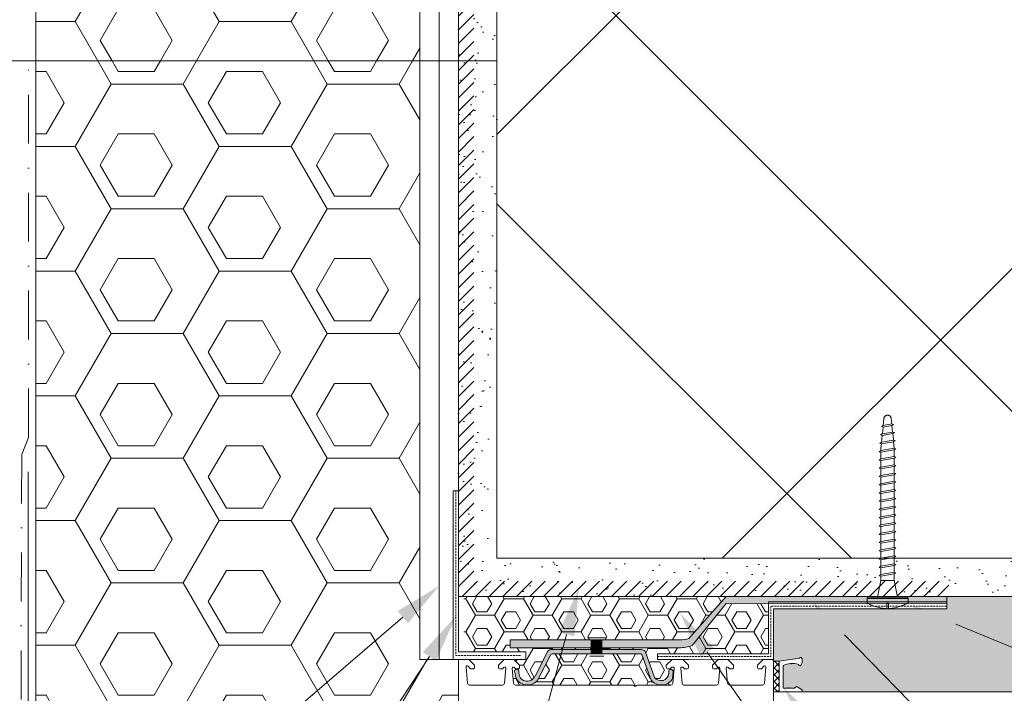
# Model space of a CAD drawing. Header units: millimetres. Extents: x -256498 to -248402, y 35117 to 38243.
# Tile 7 of 19: x -254318 to -254062, y 36894 to 37069. Entities that reach past the tile are written whole.
import ezdxf
from ezdxf.xclip import XClip

# ---------------------------------------------------------------- set-up
doc = ezdxf.new("R2010")
doc.units = ezdxf.units.MM
doc.header["$MEASUREMENT"] = 0
doc.header["$XCLIPFRAME"] = 0
for name, pattern in [('DASHED', [19.05, 12.7, -6.35]), ('VÝZTUŽNÁ_SÍŤ', [25.4, 12.7, -6.35, 0, -6.35]), ('ČÁRKOVANÁ', [0.75, 0.5, -0.25])]:
    doc.linetypes.add(name, pattern=pattern)
for name, color, linetype in [('POHLED ZÁPADNÍ_1_DEK_Kotvení', 7, 'Continuous'), ('POHLED ZÁPADNÍ_1_DEK_KÓTY', 7, 'Continuous'), ('POHLED ZÁPADNÍ_1_DEK_Penetrace', 7, 'Continuous'), ('POHLED ZÁPADNÍ_1_DEK_Plechy', 7, 'Continuous'), ('POHLED ZÁPADNÍ_1_DEK_SLABA', 7, 'Continuous'), ('POHLED ZÁPADNÍ_1_DEK_Spojeni', 7, 'Continuous'), ('POHLED ZÁPADNÍ_1_DEK_Textilie', 7, 'Continuous'), ('POHLED ZÁPADNÍ_1_DEK_Výztužná síť', 7, 'Continuous'), ('POHLED ZÁPADNÍ_1_DEK_WinDEK', 7, 'Continuous'), ('POHLED ZÁPADNÍ_1_DEK_ŠRAFY', 7, 'Continuous')]:
    doc.layers.add(name, color=color, linetype=linetype)
doc.linetypes.add('LEPENÍ', pattern='A,0,[2,Detail č.6 ŘEZ OKNEM - NADPRAŽÍ II_1.Shx,S=0.060476,R=0,X=0,Y=0],-7.62,0', length=7.62)
pattern_1 = [(232.5, (-406197.75, 13145.779), (-9.63411885, 0.3149668), [0, -7.6, 0, -8.5, 0, -8.125]), (262.5, (-406197.75, 13145.779), (14.1107303, 8.8488835), [0, -4.1, 0, -6.85, 0, -2.625]), (302.5, (-406197.75, 13151.929), (0.02829527, 15.5707093), [0, -2.5, 0, -9, 0, -11.75]), (312.5, (-406197.75, 13151.929), (4.3883778, 15.030633), [0, -1.25, 0, -5.9, 0, -6.75])]
pattern_2 = [(0, (-406195.875, -5894.024), (0, 16.2379762), [9.375, -18.75]), (120, (-406195.875, -5894.024), (14.0625, 8.1189881), [9.375, -18.75]), (60, (-406186.5, -5894.024), (-14.0625, 8.1189881), [9.375, -18.75]), (0, (-406197.75, -5897.28), (28.125, 16.2379762), [18.75, -37.5]), (120, (-406197.75, -5897.28), (-28.125, 16.2379764), [18.75, -37.5]), (60, (-406197.75, -5897.28), (6e-08, 32.4759526), [0, -37.5, 18.75, 0, 0, 0])]

# ---------------------------------------------------------------- blocks, each defined once
blk = doc.blocks.new('Kresba_1_1', base_point=(-257906.41, 35743.73))
at = {"layer": 'POHLED ZÁPADNÍ_1_DEK_KÓTY', "linetype": 'Continuous', "lineweight": 18}
for points in [[(-254220.03, 36914.96), (-254217.32, 36911.8), (-254209.19, 36921.53)], [(-254178.08, 36909.44), (-254174.05, 36908.36), (-254172.82, 36920.98)], [(-254105.24, 36907.29), (-254102.26, 36910.2), (-254112.49, 36917.68)], [(-254141.15, 36903.04), (-254137.73, 36905.42), (-254146.59, 36914.48)], [(-254075.51, 36909.6), (-254073.92, 36913.45), (-254086.27, 36916.3)], [(-254213.5, 36904.27), (-254210.02, 36901.98), (-254204.89, 36913.57)], [(-254113.63, 36883.81), (-254110.33, 36886.36), (-254119.63, 36894.97)]]:
    blk.add_hatch(color=6, dxfattribs=at).paths.add_polyline_path(points)
at = {"layer": 'POHLED ZÁPADNÍ_1_DEK_Penetrace', "linetype": 'Continuous', "lineweight": 18}
h = blk.add_hatch(dxfattribs=at)
h.set_pattern_fill('ANSI31_0001', color=22, style=0, pattern_type=2)
h.set_pattern_definition([(225, (-230268.5072, 185795.7412), (-1.767766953, 1.767766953), [])])
h.paths.add_polyline_path([(-254204.21, 37143.47), (-254204.21, 36918.74), (-254077.14, 36918.74), (-254076.34, 36922.73), (-254200.21, 36922.74), (-254200.21, 37143.47)])
at = {"layer": 'POHLED ZÁPADNÍ_1_DEK_Plechy', "linetype": 'Continuous', "lineweight": 18}
for points in [[(-254166.86, 36907.45), (-254166.86, 36905.4), (-254146.74, 36905.4, 0.082878), (-254143.41, 36905.96), (-254134.5, 36916.91), (-254107.48, 36916.9, -0.00946), (-254107.82, 36917.09), (-254107.82, 36918.26, -0.414214), (-254107.47, 36918.62), (-254105.11, 36918.62), (-254105.09, 36918.74), (-254134.55, 36918.74), (-254144.23, 36907.84, -0.082878), (-254146.57, 36907.45)], [(-254107.47, 36918.62, 0.414214), (-254107.82, 36918.26), (-254097.19, 36918.26, 0.414214), (-254097.54, 36918.62)], [(-254097.19, 36917.13), (-254097.19, 36918.26), (-254107.82, 36918.26), (-254107.82, 36917.09, 0.00946), (-254107.48, 36916.9), (-254102.76, 36916.89), (-254102.76, 36917.02), (-254102.32, 36917.02), (-254102.32, 36916.89), (-254097.6, 36916.89, 0.011472)], [(-254077.19, 36916.88), (-254077.19, 36918.7), (-254099.98, 36918.74), (-254099.95, 36918.62), (-254097.54, 36918.62, -0.414214), (-254097.19, 36918.26), (-254097.19, 36917.13, -0.011472), (-254097.6, 36916.89)], [(-254169.7, 36907.45), (-254190.71, 36907.45), (-254190.71, 36905.4), (-254169.7, 36905.4)], [(-254169.7, 36905.4), (-254168.28, 36905.4), (-254168.28, 36907.45), (-254169.7, 36907.45)], [(-254168.28, 36905.4), (-254166.86, 36905.4), (-254166.86, 36907.45), (-254168.28, 36907.45)], [(-254179.98, 36904.94, 0.211236), (-254180.94, 36904.49), (-254184.28, 36898.03, -0.887449), (-254188.44, 36899.16, 1), (-254189.59, 36899.32), (-254189.18, 36897.41, 0.531729), (-254183.53, 36897.04), (-254180.12, 36903.65), (-254179.83, 36903.81), (-254169.7, 36903.81), (-254169.7, 36904.94)], [(-254168.28, 36905.4), (-254169.7, 36905.4), (-254169.7, 36904.94), (-254168.28, 36904.94)], [(-254168.28, 36903.81), (-254168.28, 36904.94), (-254169.7, 36904.94), (-254169.7, 36903.81)], [(-254166.86, 36905.4), (-254168.28, 36905.4), (-254168.28, 36904.94), (-254166.86, 36904.94)], [(-254168.28, 36904.94), (-254168.28, 36903.81), (-254166.86, 36903.81), (-254166.86, 36904.94)], [(-254154.08, 36897, 0.527728), (-254148.47, 36897.41), (-254148.32, 36899.09, 0.95419), (-254149.43, 36899.37), (-254149.49, 36898.72, -0.6951), (-254153.17, 36897.67), (-254155.63, 36904.49, 0.213571), (-254156.58, 36904.94), (-254166.86, 36904.94), (-254166.86, 36903.81), (-254156.73, 36903.81, -0.212782), (-254156.45, 36903.66)]]:
    blk.add_hatch(color=5, dxfattribs=at).paths.add_polyline_path(points)
at = {"layer": 'POHLED ZÁPADNÍ_1_DEK_ŠRAFY', "linetype": 'Continuous', "lineweight": 18}
h = blk.add_hatch(dxfattribs=at)
h.set_pattern_fill('ZDIVO2_0001', color=3, style=0, pattern_type=2)
h.set_pattern_definition([(45, (-406197.75, -1136.51), (-124.4508, 124.4508), []), (45, (-406117.75, -1136.51), (-124.4508, 124.4508), []), (135, (-406197.75, -1136.51), (124.4508, 124.4508), []), (135, (-406117.75, -1136.51), (124.4508, 124.4508), [])])
h.paths.add_polyline_path([(-253894.21, 37363.3), (-254194.21, 37363.3), (-254194.21, 37232.78), (-254142.06, 37232.78, -0.146838), (-254139.56, 37231.78), (-254139.56, 37225.78, -0.146839), (-254142.06, 37224.78), (-254194.21, 37224.78), (-254194.21, 36928.74), (-253994.74, 36928.74), (-253994.71, 36928.77), (-253994.71, 36930.49), (-253995.14, 36930.63), (-253994.71, 36930.92), (-253994.71, 36932.64), (-253995.14, 36932.78), (-253994.71, 36933.07), (-253994.71, 36934.79), (-253995.14, 36934.93), (-253994.71, 36935.22), (-253994.71, 36936.94), (-253995.14, 36937.08), (-253994.71, 36937.37), (-253994.71, 36939.09), (-253995.14, 36939.23), (-253994.71, 36939.52), (-253994.71, 36941.25), (-253995.14, 36941.38), (-253994.71, 36941.68), (-253994.71, 36943.4), (-253995.14, 36943.54), (-253994.71, 36943.83), (-253994.71, 36945.55), (-253995.14, 36945.69), (-253994.71, 36945.98), (-253994.71, 36947.7), (-253995.14, 36947.84), (-253994.71, 36948.13), (-253994.71, 36949.85), (-253995.14, 36949.99), (-253994.71, 36950.28), (-253994.71, 36952), (-253995.14, 36952.14), (-253994.71, 36952.43), (-253994.71, 36954.15), (-253995.14, 36954.29), (-253994.71, 36954.59), (-253994.71, 36956.31), (-253995.14, 36956.45), (-253994.71, 36956.74), (-253994.71, 36957.34), (-253994.59, 36958.48), (-253995.02, 36958.62), (-253994.59, 36958.91), (-253994.55, 36958.92), (-253994.37, 36960.67), (-253994.8, 36960.81), (-253994.37, 36961.1), (-253994.33, 36961.11), (-253994.15, 36962.86), (-253994.58, 36963), (-253994.15, 36963.29), (-253994.11, 36963.3), (-253993.93, 36965.09, -0.904988), (-253992.04, 36965.09), (-253991.9, 36963.69), (-253991.86, 36963.69), (-253991.42, 36963.55), (-253991.86, 36963.26), (-253991.69, 36961.57), (-253991.64, 36961.58), (-253991.21, 36961.44), (-253991.64, 36961.15), (-253991.47, 36959.46), (-253991.43, 36959.47), (-253991, 36959.33), (-253991.43, 36959.04), (-253991.26, 36957.34), (-253990.83, 36957.2), (-253991.26, 36956.91), (-253991.26, 36955.19), (-253990.83, 36955.05), (-253991.26, 36954.76), (-253991.26, 36953.04), (-253990.83, 36952.9), (-253991.26, 36952.61), (-253991.26, 36950.89), (-253990.83, 36950.75), (-253991.26, 36950.46), (-253991.26, 36948.74), (-253990.83, 36948.6), (-253991.26, 36948.31), (-253991.26, 36946.59), (-253990.83, 36946.45), (-253991.26, 36946.16), (-253991.26, 36944.43), (-253990.83, 36944.3), (-253991.26, 36944), (-253991.26, 36942.28), (-253990.83, 36942.14), (-253991.26, 36941.85), (-253991.26, 36940.13), (-253990.83, 36939.99), (-253991.26, 36939.7), (-253991.26, 36937.98), (-253990.83, 36937.84), (-253991.26, 36937.55), (-253991.26, 36935.83), (-253990.83, 36935.69), (-253991.26, 36935.4), (-253991.26, 36933.68), (-253990.83, 36933.54), (-253991.26, 36933.25), (-253991.26, 36931.53), (-253990.83, 36931.39), (-253991.26, 36931.09), (-253991.26, 36929.37), (-253990.83, 36929.23), (-253991.26, 36928.94), (-253991.26, 36928.74), (-253894.22, 36928.74)])
h = blk.add_hatch(dxfattribs=at)
h.set_pattern_fill('AR_SAND_0001', color=3, style=0, pattern_type=2)
h.set_pattern_definition([(232.5, (-406197.75, -5897.2795), (-9.63411885, 0.3149668), [0, -7.6, 0, -8.5, 0, -8.125]), (262.5, (-406197.75, -5897.28), (14.1107303, 8.8488835), [0, -4.1, 0, -6.85, 0, -2.625]), (302.5, (-406197.75, -5891.1295), (0.02829527, 15.5707093), [0, -2.5, 0, -9, 0, -11.75]), (312.5, (-406197.75, -5891.13), (4.3883778, 15.030633), [0, -1.25, 0, -5.9, 0, -6.75])])
h.paths.add_polyline_path([(-254112.24, 36915.57), (-254122.21, 36915.57), (-254122.21, 36901.89), (-254120.71, 36901.89), (-254115.47, 36902.66), (-254115.37, 36902.77), (-254115.28, 36902.84), (-254115.18, 36902.88), (-254115.08, 36902.87), (-254114.99, 36902.83), (-254114.91, 36902.75), (-254114.84, 36902.63), (-254114.79, 36902.48), (-254114.76, 36902.3), (-254114.74, 36902.11), (-254114.74, 36901.9), (-254114.76, 36901.69), (-254114.8, 36901.49), (-254114.86, 36901.3), (-254114.93, 36901.12), (-254115.02, 36900.97), (-254115.11, 36900.85), (-254115.2, 36900.77), (-254115.3, 36900.73), (-254115.35, 36900.72), (-254115.46, 36900.75), (-254115.58, 36900.83), (-254115.65, 36900.94), (-254115.7, 36901.09, 0.076507), (-254117.35, 36901.33, 0.007732), (-254117.52, 36901.32), (-254117.58, 36901.22), (-254117.63, 36901.32), (-254117.72, 36901.31, 0.095257), (-254119.72, 36900.77), (-254119.72, 36894.89), (-254116.83, 36894.89), (-254116.31, 36895.24, -0.343903), (-254115.94, 36895.26), (-254114.84, 36894.48, -0.243971), (-254114.72, 36894.24), (-254114.72, 36894.19, -0.414214), (-254115.02, 36893.89), (-253884.21, 36893.89), (-253884.21, 37363.1), (-253894.21, 37363.1), (-253894.21, 36928.74), (-253894.22, 36928.74), (-253894.22, 36918.73), (-254077.11, 36918.74), (-254077.11, 36915.56)])
h = blk.add_hatch(dxfattribs=at)
h.set_pattern_fill('PUR_0001', color=3, style=0, pattern_type=2)
h.set_pattern_definition(pattern_2)
h.paths.add_polyline_path([(-254314.21, 37198.75), (-254314.21, 37058.19), (-254214.21, 37058.19), (-254214.21, 37224.78), (-254254.56, 37224.78), (-254264.14, 37220.3), (-254288.05, 37220.3, 0.407963), (-254292.06, 37216.37), (-254292.06, 37198.74)])
h = blk.add_hatch(dxfattribs=at)
h.set_pattern_fill('AR_SAND_0001', color=3, style=0, pattern_type=2)
h.set_pattern_definition(pattern_1)
h.paths.add_polyline_path([(-254194.21, 37058.19), (-254194.21, 37223.08), (-254204.21, 37223.08), (-254204.21, 37058.19)])
h = blk.add_hatch(dxfattribs=at)
h.set_pattern_fill('PUR_0001', color=3, style=0, pattern_type=2)
h.set_pattern_definition(pattern_2)
h.paths.add_polyline_path([(-254314.21, 37058.19), (-254314.21, 36873.13), (-254209.05, 36873.13), (-254209.05, 36885.21, -0.414214), (-254208.85, 36885.41), (-254207.11, 36885.41), (-254207.11, 36871.94), (-254204.21, 36871.94), (-254204.21, 36901.89, -0.26333), (-254203.97, 36902.32), (-254205.58, 36902.32), (-254214.21, 36902.32), (-254214.21, 37058.19)])
h = blk.add_hatch(dxfattribs=at)
h.set_pattern_fill('AR_SAND_0001', color=3, style=0, pattern_type=2)
h.set_pattern_definition(pattern_1)
h.paths.add_polyline_path([(-254204.21, 37058.19), (-254204.21, 36918.74), (-253995.54, 36918.74), (-253994.71, 36922.92), (-253994.71, 36924.03), (-253995.14, 36924.17), (-253994.71, 36924.46), (-253994.71, 36926.18), (-253995.14, 36926.32), (-253994.71, 36926.61), (-253994.71, 36928.34), (-253995.14, 36928.48), (-253994.74, 36928.74), (-254194.21, 36928.74), (-254194.21, 37058.19)])
h = blk.add_hatch(dxfattribs=at)
h.set_pattern_fill('PUR_0001', color=3, style=0, pattern_type=2)
h.set_pattern_definition([(0, (-406306.797, 13146.6466), (0, 4.330127), [2.5, -5]), (120, (-406306.797, 13146.6466), (3.74999998, 2.1650635), [2.5, -5]), (60, (-406304.297, 13146.6466), (-3.74999998, 2.1650635), [2.5, -5]), (0, (-406307.297, 13145.7786), (7.5, 4.330127), [5, -10]), (120, (-406307.297, 13145.7786), (-7.49999998, 4.33012703), [5, -10]), (60, (-406307.297, 13145.7786), (2e-08, 8.66025403), [0, -10, 5, 0, 0, 0])])
h.paths.add_polyline_path([(-254202.8, 36918.74), (-254202.79, 36904.34), (-254186.69, 36904.34), (-254186.69, 36902.39), (-254189.81, 36902.39), (-254188.31, 36900.89), (-254188.31, 36900.39, -0.414214), (-254188.81, 36899.89), (-254189.2, 36899.89, -0.198912), (-254189.35, 36899.95), (-254189.7, 36900.31, 0.700208), (-254190.21, 36900.07), (-254189.87, 36896.15, 0.388879), (-254189.37, 36895.69), (-254158.92, 36895.69, -0.201513), (-254158.56, 36895.54, 0.420084), (-254157.85, 36895.54, -0.201513), (-254157.49, 36895.69), (-254148.9, 36895.69, 0.388879), (-254148.4, 36896.15), (-254148.05, 36900.07, 0.440011), (-254148.35, 36900.39), (-254148.54, 36900.39, 0.198912), (-254148.69, 36900.34), (-254149.07, 36899.95, -0.198912), (-254149.21, 36899.89), (-254149.61, 36899.89, -0.414214), (-254150.11, 36900.39), (-254150.11, 36900.89), (-254148.61, 36902.4), (-254152.36, 36902.39), (-254152.36, 36903.81), (-254123.54, 36903.8), (-254123.57, 36916.9), (-254134.5, 36916.91), (-254143.41, 36905.96, -0.082878), (-254146.74, 36905.4), (-254166.86, 36905.4), (-254166.86, 36904.94), (-254156.58, 36904.94, -0.213571), (-254155.63, 36904.49), (-254153.17, 36897.67, 0.6951), (-254149.49, 36898.72), (-254149.43, 36899.37, -0.95419), (-254148.32, 36899.09), (-254148.47, 36897.41, -0.527728), (-254154.08, 36897), (-254156.45, 36903.66, 0.212782), (-254156.73, 36903.81), (-254179.83, 36903.81), (-254180.12, 36903.65), (-254183.53, 36897.04, -0.531729), (-254189.18, 36897.41), (-254189.59, 36899.32, -1), (-254188.44, 36899.16, 0.887449), (-254184.28, 36898.03), (-254180.94, 36904.49, -0.211236), (-254179.98, 36904.94), (-254169.7, 36904.94), (-254169.7, 36905.4), (-254190.71, 36905.4), (-254190.71, 36907.45), (-254146.57, 36907.45, 0.082878), (-254144.23, 36907.84), (-254134.55, 36918.74)])
at = {"layer": 'POHLED ZÁPADNÍ_1_DEK_Kotvení', "color": 41, "linetype": 'DASHED', "lineweight": 18}
for p, q in [((-254094.13, 36963), (-254093.7, 36963.29)), ((-254093.7, 36962.86), (-254094.13, 36963)), ((-254093.87, 36961.11), (-254093.7, 36962.86)), ((-254091.4, 36963.69), (-254093.7, 36963.29)), ((-254091.4, 36963.26), (-254093.7, 36962.86)), ((-254093.66, 36963.3), (-254093.48, 36965.09)), ((-254091.44, 36963.69), (-254091.58, 36965.09)), ((-254090.97, 36963.55), (-254091.4, 36963.69)), ((-254091.4, 36963.26), (-254090.97, 36963.55)), ((-254091.23, 36961.57), (-254091.4, 36963.26)), ((-254094.35, 36960.81), (-254093.92, 36961.1)), ((-254093.92, 36960.67), (-254094.35, 36960.81)), ((-254094.09, 36958.92), (-254093.92, 36960.67)), ((-254091.19, 36961.58), (-254093.92, 36961.1)), ((-254091.19, 36961.15), (-254093.92, 36960.67)), ((-254090.76, 36961.44), (-254091.19, 36961.58)), ((-254091.19, 36961.15), (-254090.76, 36961.44)), ((-254091.02, 36959.46), (-254091.19, 36961.15)), ((-254094.57, 36958.62), (-254094.14, 36958.91)), ((-254094.14, 36958.48), (-254094.57, 36958.62)), ((-254094.25, 36957.34), (-254094.14, 36958.48)), ((-254090.98, 36959.47), (-254094.14, 36958.91)), ((-254090.98, 36959.04), (-254094.14, 36958.48)), ((-254090.55, 36959.33), (-254090.98, 36959.47)), ((-254090.98, 36959.04), (-254090.55, 36959.33)), ((-254090.81, 36957.34), (-254090.98, 36959.04)), ((-254094.68, 36956.45), (-254094.25, 36956.74)), ((-254094.25, 36956.31), (-254094.68, 36956.45)), ((-254090.81, 36957.34), (-254094.25, 36956.74)), ((-254094.25, 36956.74), (-254094.25, 36957.34)), ((-254090.81, 36956.91), (-254094.25, 36956.31)), ((-254094.25, 36954.59), (-254094.25, 36956.31)), ((-254094.25, 36954.59), (-254094.25, 36956.31)), ((-254090.81, 36955.19), (-254094.25, 36954.59)), ((-254090.38, 36957.2), (-254090.81, 36957.34)), ((-254090.81, 36956.91), (-254090.38, 36957.2)), ((-254090.81, 36955.19), (-254090.81, 36956.91)), ((-254090.81, 36955.19), (-254090.81, 36956.91)), ((-254090.38, 36955.05), (-254090.81, 36955.19)), ((-254094.68, 36954.29), (-254094.25, 36954.59)), ((-254094.25, 36954.15), (-254094.68, 36954.29)), ((-254090.81, 36954.76), (-254094.25, 36954.15)), ((-254094.25, 36952.43), (-254094.25, 36954.15)), ((-254094.25, 36952.43), (-254094.25, 36954.15)), ((-254090.81, 36953.04), (-254094.25, 36952.43)), ((-254090.81, 36952.61), (-254094.25, 36952)), ((-254090.81, 36954.76), (-254090.38, 36955.05)), ((-254090.81, 36953.04), (-254090.81, 36954.76)), ((-254090.81, 36953.04), (-254090.81, 36954.76)), ((-254090.38, 36952.9), (-254090.81, 36953.04)), ((-254090.81, 36952.61), (-254090.38, 36952.9)), ((-254090.81, 36950.89), (-254090.81, 36952.61)), ((-254094.68, 36952.14), (-254094.25, 36952.43)), ((-254094.25, 36952), (-254094.68, 36952.14)), ((-254094.68, 36949.99), (-254094.25, 36950.28)), ((-254094.25, 36950.28), (-254094.25, 36952)), ((-254090.81, 36950.89), (-254094.25, 36950.28)), ((-254090.81, 36950.46), (-254094.25, 36949.85)), ((-254090.38, 36950.75), (-254090.81, 36950.89)), ((-254090.81, 36950.46), (-254090.38, 36950.75)), ((-254090.81, 36948.74), (-254090.81, 36950.46)), ((-254094.25, 36949.85), (-254094.68, 36949.99)), ((-254094.68, 36947.84), (-254094.25, 36948.13)), ((-254094.25, 36947.7), (-254094.68, 36947.84)), ((-254094.25, 36948.13), (-254094.25, 36949.85)), ((-254090.81, 36948.74), (-254094.25, 36948.13)), ((-254090.81, 36948.31), (-254094.25, 36947.7)), ((-254094.25, 36945.98), (-254094.25, 36947.7)), ((-254090.38, 36948.6), (-254090.81, 36948.74)), ((-254090.81, 36948.31), (-254090.38, 36948.6)), ((-254090.81, 36946.59), (-254090.81, 36948.31)), ((-254094.68, 36945.69), (-254094.25, 36945.98)), ((-254094.25, 36945.55), (-254094.68, 36945.69)), ((-254090.81, 36946.59), (-254094.25, 36945.98)), ((-254090.81, 36946.16), (-254094.25, 36945.55)), ((-254094.25, 36943.83), (-254094.25, 36945.55)), ((-254090.38, 36946.45), (-254090.81, 36946.59)), ((-254090.81, 36946.16), (-254090.38, 36946.45)), ((-254090.81, 36944.43), (-254090.81, 36946.16)), ((-254094.68, 36943.54), (-254094.25, 36943.83)), ((-254094.25, 36943.4), (-254094.68, 36943.54)), ((-254090.81, 36944.43), (-254094.25, 36943.83)), ((-254090.81, 36944), (-254094.25, 36943.4)), ((-254094.25, 36941.68), (-254094.25, 36943.4)), ((-254090.38, 36944.3), (-254090.81, 36944.43)), ((-254090.81, 36944), (-254090.38, 36944.3)), ((-254090.81, 36942.28), (-254090.81, 36944)), ((-254094.68, 36941.38), (-254094.25, 36941.68)), ((-254094.25, 36941.25), (-254094.68, 36941.38)), ((-254090.81, 36942.28), (-254094.25, 36941.68)), ((-254090.81, 36941.85), (-254094.25, 36941.25)), ((-254094.25, 36939.52), (-254094.25, 36941.25)), ((-254090.81, 36940.13), (-254094.25, 36939.52)), ((-254090.38, 36942.14), (-254090.81, 36942.28)), ((-254090.81, 36941.85), (-254090.38, 36942.14)), ((-254090.81, 36940.13), (-254090.81, 36941.85)), ((-254090.38, 36939.99), (-254090.81, 36940.13)), ((-254090.81, 36939.7), (-254090.38, 36939.99)), ((-254094.68, 36939.23), (-254094.25, 36939.52)), ((-254094.25, 36939.09), (-254094.68, 36939.23)), ((-254094.68, 36937.08), (-254094.25, 36937.37)), ((-254090.81, 36939.7), (-254094.25, 36939.09)), ((-254094.25, 36937.37), (-254094.25, 36939.09)), ((-254090.81, 36937.98), (-254094.25, 36937.37)), ((-254090.81, 36937.55), (-254094.25, 36936.94)), ((-254090.81, 36937.98), (-254090.81, 36939.7)), ((-254090.38, 36937.84), (-254090.81, 36937.98)), ((-254090.81, 36937.55), (-254090.38, 36937.84)), ((-254090.81, 36935.83), (-254090.81, 36937.55)), ((-254094.25, 36936.94), (-254094.68, 36937.08)), ((-254094.68, 36934.93), (-254094.25, 36935.22)), ((-254094.25, 36934.79), (-254094.68, 36934.93)), ((-254094.25, 36935.22), (-254094.25, 36936.94)), ((-254090.81, 36935.83), (-254094.25, 36935.22)), ((-254090.81, 36935.4), (-254094.25, 36934.79)), ((-254094.25, 36933.07), (-254094.25, 36934.79)), ((-254090.38, 36935.69), (-254090.81, 36935.83)), ((-254090.81, 36935.4), (-254090.38, 36935.69)), ((-254090.81, 36933.68), (-254090.81, 36935.4)), ((-254094.68, 36932.78), (-254094.25, 36933.07)), ((-254094.25, 36932.64), (-254094.68, 36932.78)), ((-254090.81, 36933.68), (-254094.25, 36933.07)), ((-254090.81, 36933.25), (-254094.25, 36932.64)), ((-254094.25, 36930.92), (-254094.25, 36932.64)), ((-254090.38, 36933.54), (-254090.81, 36933.68)), ((-254090.81, 36933.25), (-254090.38, 36933.54)), ((-254090.81, 36931.53), (-254090.81, 36933.25)), ((-254094.68, 36930.63), (-254094.25, 36930.92)), ((-254094.25, 36930.49), (-254094.68, 36930.63)), ((-254090.81, 36931.53), (-254094.25, 36930.92)), ((-254090.81, 36931.09), (-254094.25, 36930.49)), ((-254094.25, 36928.77), (-254094.25, 36930.49)), ((-254090.38, 36931.39), (-254090.81, 36931.53)), ((-254090.81, 36931.09), (-254090.38, 36931.39)), ((-254090.81, 36929.37), (-254090.81, 36931.09)), ((-254094.68, 36928.48), (-254094.25, 36928.77)), ((-254094.25, 36928.34), (-254094.68, 36928.48)), ((-254090.81, 36929.37), (-254094.25, 36928.77)), ((-254090.81, 36928.94), (-254094.25, 36928.34)), ((-254094.25, 36926.61), (-254094.25, 36928.34)), ((-254090.81, 36927.22), (-254094.25, 36926.61)), ((-254090.38, 36929.23), (-254090.81, 36929.37)), ((-254090.81, 36928.94), (-254090.38, 36929.23)), ((-254090.81, 36927.22), (-254090.81, 36928.94)), ((-254090.38, 36927.08), (-254090.81, 36927.22)), ((-254090.81, 36926.79), (-254090.38, 36927.08)), ((-254094.68, 36926.32), (-254094.25, 36926.61)), ((-254094.25, 36926.18), (-254094.68, 36926.32)), ((-254094.68, 36924.17), (-254094.25, 36924.46)), ((-254094.68, 36924.17), (-254094.25, 36924.46)), ((-254090.81, 36926.79), (-254094.25, 36926.18)), ((-254094.25, 36924.46), (-254094.25, 36926.18)), ((-254090.81, 36925.07), (-254094.25, 36924.46)), ((-254090.81, 36925.07), (-254094.25, 36924.46)), ((-254090.81, 36924.64), (-254094.25, 36924.03)), ((-254090.81, 36924.64), (-254094.25, 36924.03)), ((-254090.81, 36925.07), (-254090.81, 36926.79)), ((-254090.38, 36924.93), (-254090.81, 36925.07)), ((-254090.38, 36924.93), (-254090.81, 36925.07)), ((-254090.81, 36924.64), (-254090.38, 36924.93)), ((-254090.81, 36924.64), (-254090.38, 36924.93)), ((-254090.81, 36922.92), (-254090.81, 36924.64)), ((-254094.25, 36922.92), (-254095.11, 36918.62)), ((-254094.25, 36924.03), (-254094.68, 36924.17)), ((-254094.25, 36924.03), (-254094.68, 36924.17)), ((-254094.25, 36922.92), (-254094.25, 36924.03)), ((-254090.81, 36922.92), (-254094.25, 36922.92)), ((-254089.95, 36918.62), (-254090.81, 36922.92)), ((-254087.19, 36918.26), (-254097.82, 36918.26)), ((-254097.82, 36917.09), (-254097.82, 36918.26)), ((-254087.54, 36918.62), (-254097.47, 36918.62)), ((-254090.71, 36918.62), (-254094.33, 36918.62)), ((-254092.76, 36915.63), (-254092.76, 36917.02)), ((-254092.76, 36917.02), (-254092.32, 36917.02)), ((-254092.32, 36915.63), (-254092.32, 36917.02)), ((-254087.19, 36917.13), (-254087.19, 36918.26))]:
    blk.add_line(p, q, dxfattribs=at)
for centre, radius, start, end in [((-254092.53, 36965), 0.951, 5.7106, 174.2894), ((-254097.47, 36918.26), 0.354, 90, 180), ((-254092.54, 36925.94), 10.31, 239.1747, 268.7719), ((-254092.54, 36925.94), 10.31, 271.2281, 301.2421), ((-254087.54, 36918.26), 0.354, 0, 90)]:
    blk.add_arc(centre, radius, start, end, dxfattribs=at)
at = {"layer": 'POHLED ZÁPADNÍ_1_DEK_KÓTY', "color": 6, "linetype": 'Continuous', "lineweight": 18}
for p, q in [((-254598.23, 37058.19), (-254194.21, 37058.19)), ((-254218.68, 36913.38), (-254414.47, 36745.25)), ((-254074.72, 36911.53), (-253849.47, 36818.55)), ((-254176.07, 36908.9), (-254254.41, 36617.38)), ((-254103.75, 36908.75), (-254014.09, 36817.08)), ((-254139.44, 36904.23), (-253999.45, 36703.48)), ((-254211.76, 36903.12), (-254350.63, 36691.97))]:
    blk.add_line(p, q, dxfattribs=at)
at = {"layer": 'POHLED ZÁPADNÍ_1_DEK_Plechy', "color": 5, "linetype": 'Continuous', "lineweight": 18}
for p, q in [((-254144.23, 36907.84), (-254134.55, 36918.74)), ((-254144.23, 36907.84), (-254134.55, 36918.74)), ((-254143.41, 36905.96), (-254134.5, 36916.91)), ((-254143.41, 36905.96), (-254134.5, 36916.91)), ((-254134.55, 36918.74), (-254105.09, 36918.74)), ((-254134.5, 36916.91), (-254077.19, 36916.88)), ((-254124.55, 36918.74), (-254095.09, 36918.74)), ((-254124.53, 36916.91), (-254077.11, 36916.88)), ((-254077.11, 36916.89), (-254077.11, 36918.75)), ((-254190.71, 36907.45), (-254190.71, 36905.4)), ((-254146.57, 36907.45), (-254190.71, 36907.45)), ((-254169.7, 36903.81), (-254169.7, 36907.45)), ((-254168.28, 36903.81), (-254168.28, 36907.45)), ((-254166.86, 36903.81), (-254166.86, 36907.45)), ((-254190.71, 36905.4), (-254146.74, 36905.4)), ((-254184.28, 36898.03), (-254180.94, 36904.49)), ((-254179.98, 36904.94), (-254156.58, 36904.94)), ((-254153.17, 36897.67), (-254155.63, 36904.49)), ((-254183.53, 36897.04), (-254180.12, 36903.65)), ((-254180.12, 36903.65), (-254179.83, 36903.81)), ((-254179.83, 36903.81), (-254156.73, 36903.81)), ((-254154.08, 36897), (-254156.45, 36903.66)), ((-254189.59, 36899.32), (-254189.18, 36897.41)), ((-254149.43, 36899.37), (-254149.49, 36898.72)), ((-254148.32, 36899.09), (-254148.47, 36897.41))]:
    blk.add_line(p, q, dxfattribs=at)
at = {"layer": 'POHLED ZÁPADNÍ_1_DEK_Plechy', "color": 5, "linetype": 'Continuous', "lineweight": 18, "flags": 128}
for points in [[(-254170.59, 36907.96), (-254165.74, 36907.97)], [(-254170.03, 36903.23), (-254166.36, 36903.23)]]:
    blk.add_lwpolyline(points, dxfattribs=at)
at = {"layer": 'POHLED ZÁPADNÍ_1_DEK_Plechy', "color": 5, "linetype": 'Continuous', "lineweight": 18}
for centre, radius, start, end in [((-254146.57, 36914.64), 7.19, 270, 288.9509), ((-254179.95, 36903.64), 1.31, 91.543, 139.2534), ((-254156.61, 36903.65), 1.29, 40.6122, 88.8346), ((-254146.74, 36915.67), 10.26, 270, 288.9509), ((-254156.76, 36903.41), 0.399, 37.364, 85.4134), ((-254189.02, 36899.24), 0.579, 352.4319, 172.4319), ((-254186.3, 36898.85), 2.17, 171.623, 337.9727), ((-254148.88, 36899.2), 0.573, 348.5376, 163.1662), ((-254186.23, 36899.12), 3.41, 210.2649, 322.2684), ((-254151.41, 36899.12), 3.41, 218.4477, 329.7351), ((-254151.52, 36898.88), 2.04, 216.2598, 355.4725)]:
    blk.add_arc(centre, radius, start, end, dxfattribs=at)
at = {"layer": 'POHLED ZÁPADNÍ_1_DEK_SLABA', "color": 153, "linetype": 'Continuous', "lineweight": 18}
for p, q in [((-254314.21, 36873.12), (-254314.21, 37363.3)), ((-254214.21, 37224.78), (-254214.21, 36902.32)), ((-254204.21, 36918.74), (-254204.21, 37224.78)), ((-254194.21, 37224.78), (-254194.21, 36928.74)), ((-254205.58, 36946.27), (-254204.21, 36946.27)), ((-254205.58, 36902.32), (-254205.58, 36946.27)), ((-254194.21, 36928.74), (-253894.21, 36928.74)), ((-254204.21, 36918.74), (-254204.21, 36904.34)), ((-254204.21, 36918.74), (-253894.22, 36918.73)), ((-254123.54, 36903.8), (-254123.53, 36917.38)), ((-254077.11, 36917.38), (-254123.53, 36917.38)), ((-254077.11, 36915.57), (-254077.11, 36916.89)), ((-254122.21, 36915.57), (-254112.24, 36915.57)), ((-254122.21, 36902.4), (-254122.21, 36915.57)), ((-254112.24, 36915.57), (-254077.11, 36915.56)), ((-254204.21, 36904.34), (-254186.69, 36904.34)), ((-254186.69, 36904.34), (-254186.69, 36902.32)), ((-254214.21, 36902.32), (-254205.58, 36902.32)), ((-254186.69, 36902.32), (-254205.58, 36902.32)), ((-254152.37, 36903.81), (-254123.54, 36903.8)), ((-254152.36, 36902.39), (-254152.36, 36903.81)), ((-254152.36, 36902.39), (-254122.21, 36902.4)), ((-254152.36, 36902.39), (-254144.22, 36902.39)), ((-254122.21, 36901.89), (-254122.22, 36893.89)), ((-254122.21, 36902.4), (-254122.21, 36893.89)), ((-254120.71, 36901.89), (-254122.21, 36901.89)), ((-254120.72, 36901.89), (-254115.47, 36902.66)), ((-254120.72, 36901.89), (-254120.72, 36893.89)), ((-254115.37, 36902.77), (-254115.47, 36902.66)), ((-254115.28, 36902.84), (-254115.37, 36902.77)), ((-254115.18, 36902.88), (-254115.28, 36902.84)), ((-254115.08, 36902.87), (-254115.18, 36902.88)), ((-254114.99, 36902.83), (-254115.08, 36902.87)), ((-254114.91, 36902.75), (-254114.99, 36902.83)), ((-254114.84, 36902.63), (-254114.91, 36902.75)), ((-254114.86, 36901.3), (-254114.8, 36901.49)), ((-254114.79, 36902.48), (-254114.84, 36902.63)), ((-254114.8, 36901.49), (-254114.76, 36901.69)), ((-254114.76, 36902.3), (-254114.79, 36902.48)), ((-254114.74, 36902.11), (-254114.76, 36902.3)), ((-254114.76, 36901.69), (-254114.74, 36901.9)), ((-254114.74, 36901.9), (-254114.74, 36902.11)), ((-254119.72, 36900.77), (-254119.72, 36894.89)), ((-254117.82, 36901.3), (-254117.77, 36901.2)), ((-254117.72, 36901.31), (-254117.77, 36901.2)), ((-254117.63, 36901.32), (-254117.58, 36901.22)), ((-254117.52, 36901.32), (-254117.58, 36901.22)), ((-254117.43, 36901.32), (-254117.38, 36901.22)), ((-254117.33, 36901.32), (-254117.38, 36901.22)), ((-254115.7, 36901.09), (-254115.65, 36900.94)), ((-254115.65, 36900.94), (-254115.58, 36900.83)), ((-254115.58, 36900.83), (-254115.49, 36900.76)), ((-254115.49, 36900.76), (-254115.4, 36900.72)), ((-254115.4, 36900.72), (-254115.3, 36900.73)), ((-254115.3, 36900.73), (-254115.2, 36900.77)), ((-254115.2, 36900.77), (-254115.11, 36900.85)), ((-254115.11, 36900.85), (-254115.02, 36900.97)), ((-254115.02, 36900.97), (-254114.93, 36901.12)), ((-254114.93, 36901.12), (-254114.86, 36901.3)), ((-254120.72, 36893.89), (-254122.22, 36893.89)), ((-254122.21, 36893.89), (-253884.21, 36893.89)), ((-254115.02, 36893.89), (-254120.72, 36893.89)), ((-254119.72, 36894.89), (-254116.83, 36894.89)), ((-254118.68, 36894.89), (-254118.63, 36894.99)), ((-254118.58, 36894.89), (-254118.63, 36894.99)), ((-254118.48, 36894.89), (-254118.43, 36894.99)), ((-254118.38, 36894.89), (-254118.43, 36894.99)), ((-254118.28, 36894.89), (-254118.23, 36894.99)), ((-254118.18, 36894.89), (-254118.23, 36894.99)), ((-254118.08, 36894.89), (-254118.03, 36894.99)), ((-254117.98, 36894.89), (-254118.03, 36894.99)), ((-254117.88, 36894.89), (-254117.83, 36894.99)), ((-254117.78, 36894.89), (-254117.83, 36894.99)), ((-254116.63, 36894.97), (-254116.31, 36895.24)), ((-254115.94, 36895.26), (-254114.84, 36894.48)), ((-254114.72, 36894.24), (-254114.72, 36894.19))]:
    blk.add_line(p, q, dxfattribs=at)
at = {"layer": 'POHLED ZÁPADNÍ_1_DEK_SLABA', "color": 153, "linetype": 'Continuous', "lineweight": 18, "flags": 128}
blk.add_lwpolyline([(-254316.18, 36951.21), (-254316.18, 36851.21)], dxfattribs=at)
at = {"layer": 'POHLED ZÁPADNÍ_1_DEK_SLABA', "color": 153, "linetype": 'Continuous', "lineweight": 18}
for centre, radius, start, end in [((-254117.3, 36895.84), 5.49, 73.0254, 116.0671), ((-254116.83, 36895.19), 0.3, 270, 310.7557), ((-254116.12, 36895.01), 0.3, 54.8428, 130.7557), ((-254115.02, 36894.19), 0.3, 270, 0), ((-254115.02, 36894.24), 0.3, 0, 54.8428)]:
    blk.add_arc(centre, radius, start, end, dxfattribs=at)
at = {"layer": 'POHLED ZÁPADNÍ_1_DEK_Spojeni', "color": 6, "linetype": 'LEPENÍ', "lineweight": 18}
blk.add_line((-254209.19, 36902.32), (-254209.21, 37224.78), dxfattribs=at)
at = {"layer": 'POHLED ZÁPADNÍ_1_DEK_Textilie', "color": 1, "linetype": 'ČÁRKOVANÁ', "lineweight": 18, "flags": 128}
for points in [[(-254188.05, 36903.4), (-254204.87, 36903.4), (-254204.87, 36946.25), (-254204.87, 36946.27)], [(-254152.36, 36903.1), (-254122.87, 36903.14), (-254122.88, 36916.23), (-254077.19, 36916.21)]]:
    blk.add_lwpolyline(points, dxfattribs=at)
at = {"layer": 'POHLED ZÁPADNÍ_1_DEK_Výztužná síť', "color": 1, "linetype": 'VÝZTUŽNÁ_SÍŤ', "lineweight": 18}
for p, q in [((-254316.12, 36960.19), (-254316.12, 37060.19)), ((-254316.12, 36960.19), (-254317.87, 36955.7)), ((-254317.87, 36955.67), (-254318.13, 36850.46))]:
    blk.add_line(p, q, dxfattribs=at)
at = {"layer": 'POHLED ZÁPADNÍ_1_DEK_WinDEK', "color": 7, "linetype": 'Continuous', "lineweight": 18}
for p, q in [((-254204.21, 36902.39), (-254204.16, 36902.39)), ((-254204.21, 36836.53), (-254204.21, 36901.89)), ((-254203.71, 36902.39), (-254201.51, 36902.39)), ((-254201.51, 36902.39), (-254200.01, 36900.89)), ((-254193.81, 36900.89), (-254192.31, 36902.39)), ((-254192.31, 36902.39), (-254189.81, 36902.39)), ((-254189.81, 36902.39), (-254188.31, 36900.89)), ((-254150.11, 36900.89), (-254148.61, 36902.39)), ((-254148.61, 36902.39), (-254145.81, 36902.39)), ((-254145.81, 36902.39), (-254144.31, 36900.89)), ((-254138.11, 36900.89), (-254136.61, 36902.39)), ((-254136.61, 36902.39), (-254134.11, 36902.39)), ((-254134.11, 36902.39), (-254132.61, 36900.89)), ((-254126.41, 36900.89), (-254124.91, 36902.39)), ((-254124.91, 36902.39), (-254122.71, 36902.39)), ((-254122.21, 36901.89), (-254122.21, 36855.14)), ((-254202.21, 36900.39), (-254201.84, 36896.15)), ((-254201.05, 36899.95), (-254201.7, 36900.6)), ((-254200.51, 36899.89), (-254200.9, 36899.89)), ((-254200.01, 36900.89), (-254200.01, 36900.39)), ((-254193.81, 36900.39), (-254193.81, 36900.89)), ((-254192.91, 36899.89), (-254193.31, 36899.89)), ((-254192.42, 36900.31), (-254192.77, 36899.95)), ((-254192.25, 36896.15), (-254191.9, 36900.07)), ((-254190.21, 36900.07), (-254189.87, 36896.15)), ((-254189.35, 36899.95), (-254189.7, 36900.31)), ((-254188.81, 36899.89), (-254189.2, 36899.89)), ((-254188.31, 36900.89), (-254188.31, 36900.39)), ((-254150.11, 36900.39), (-254150.11, 36900.89)), ((-254149.21, 36899.89), (-254149.61, 36899.89)), ((-254148.69, 36900.34), (-254149.07, 36899.95)), ((-254148.35, 36900.39), (-254148.54, 36900.39)), ((-254148.4, 36896.15), (-254148.05, 36900.07)), ((-254146.36, 36900.07), (-254146.02, 36896.15)), ((-254145.87, 36900.39), (-254146.06, 36900.39)), ((-254145.35, 36899.95), (-254145.73, 36900.34)), ((-254144.81, 36899.89), (-254145.2, 36899.89)), ((-254144.31, 36900.89), (-254144.31, 36900.39)), ((-254138.11, 36900.39), (-254138.11, 36900.89)), ((-254137.21, 36899.89), (-254137.61, 36899.89)), ((-254136.72, 36900.31), (-254137.07, 36899.95)), ((-254136.55, 36896.15), (-254136.2, 36900.07)), ((-254134.51, 36900.07), (-254134.17, 36896.15)), ((-254133.65, 36899.95), (-254134, 36900.31)), ((-254133.11, 36899.89), (-254133.5, 36899.89)), ((-254132.61, 36900.89), (-254132.61, 36900.39)), ((-254126.41, 36900.39), (-254126.41, 36900.89)), ((-254125.51, 36899.89), (-254125.91, 36899.89)), ((-254124.72, 36900.6), (-254125.37, 36899.95)), ((-254124.58, 36896.15), (-254124.21, 36900.39)), ((-254201.34, 36895.69), (-254192.75, 36895.69)), ((-254189.37, 36895.69), (-254158.92, 36895.69)), ((-254157.49, 36895.69), (-254148.9, 36895.69)), ((-254145.52, 36895.69), (-254137.05, 36895.69)), ((-254133.67, 36895.69), (-254125.08, 36895.69)), ((-254120.72, 36893.89), (-254120.92, 36893.89))]:
    blk.add_line(p, q, dxfattribs=at)
for centre, radius, start, end in [((-254203.71, 36901.89), 0.5, 90, 180), ((-254122.71, 36901.89), 0.5, 0, 90), ((-254201.91, 36900.39), 0.301, 45, 180), ((-254200.9, 36900.09), 0.2, 225, 270), ((-254200.51, 36900.39), 0.5, 270, 0), ((-254193.31, 36900.39), 0.5, 180, 270), ((-254192.91, 36900.09), 0.2, 270, 315), ((-254192.2, 36900.09), 0.3, 355, 135), ((-254189.91, 36900.09), 0.3, 45, 185), ((-254189.2, 36900.09), 0.2, 225, 270), ((-254188.81, 36900.39), 0.5, 270, 0), ((-254149.61, 36900.39), 0.5, 180, 270), ((-254149.21, 36900.09), 0.2, 270, 315), ((-254148.54, 36900.19), 0.2, 90, 135), ((-254148.35, 36900.09), 0.3, 355, 90), ((-254146.06, 36900.09), 0.3, 90, 185), ((-254145.87, 36900.19), 0.2, 45, 90), ((-254145.2, 36900.09), 0.2, 225, 270), ((-254144.81, 36900.39), 0.5, 270, 0), ((-254137.61, 36900.39), 0.5, 180, 270), ((-254137.21, 36900.09), 0.2, 270, 315), ((-254136.5, 36900.09), 0.3, 355, 135), ((-254134.21, 36900.09), 0.3, 45, 185), ((-254133.5, 36900.09), 0.2, 225, 270), ((-254133.11, 36900.39), 0.5, 270, 0), ((-254125.91, 36900.39), 0.5, 180, 270), ((-254125.51, 36900.09), 0.2, 270, 315), ((-254124.51, 36900.39), 0.301, 0, 135), ((-254201.34, 36896.19), 0.5, 185, 270), ((-254192.75, 36896.19), 0.5, 270, 355), ((-254189.37, 36896.19), 0.5, 185, 270), ((-254158.92, 36895.19), 0.5, 44.427, 90), ((-254158.21, 36895.89), 0.5, 224.427, 315.573), ((-254157.49, 36895.19), 0.5, 90, 135.573), ((-254148.9, 36896.19), 0.5, 270, 355), ((-254145.52, 36896.19), 0.5, 185, 270), ((-254137.05, 36896.19), 0.5, 270, 355), ((-254133.67, 36896.19), 0.5, 185, 270), ((-254125.08, 36896.19), 0.5, 270, 355)]:
    blk.add_arc(centre, radius, start, end, dxfattribs=at)
at = {"layer": 'POHLED ZÁPADNÍ_1_DEK_ŠRAFY', "color": 3, "linetype": 'Continuous', "lineweight": 18}
for p, q in [((-254122.21, 36901.73), (-254122.05, 36901.89)), ((-254122.21, 36899.97), (-254120.72, 36901.46)), ((-254121.99, 36901.89), (-254120.72, 36900.63)), ((-254122.21, 36900.35), (-254120.72, 36898.86)), ((-254122.21, 36898.2), (-254120.72, 36899.69)), ((-254122.21, 36898.59), (-254120.72, 36897.09)), ((-254122.21, 36896.43), (-254120.72, 36897.92)), ((-254122.21, 36896.82), (-254120.72, 36895.32)), ((-254122.22, 36894.66), (-254120.72, 36896.16)), ((-254122.22, 36895.05), (-254121.06, 36893.89)), ((-254121.21, 36893.89), (-254120.72, 36894.39))]:
    blk.add_line(p, q, dxfattribs=at)

msp = doc.modelspace()

# ---------------------------------------------------------------- block references
at = {"color": 9, "linetype": 'Continuous', "lineweight": 13}
ref = msp.add_blockref('Kresba_1_1', (-257906.41, 35743.73), dxfattribs=at)
XClip(ref).set_block_clipping_path([(-256498.2316725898, 35117.4811070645), (-250393.4922061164, 38243.016752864)])

doc.saveas('drawing.dxf')
